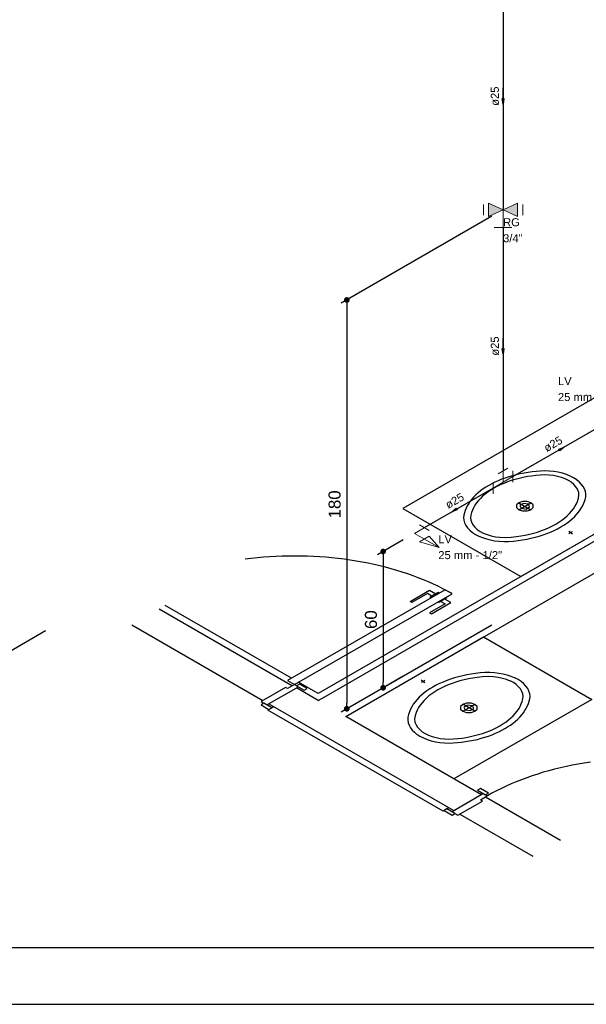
# Model space of a CAD drawing. Header units: millimetres. Extents: x 0 to 354, y 0 to 59.
# Tile 48 of 84: x 203 to 213, y 0 to 17. Entities that reach past the tile are written whole.
import ezdxf

# ---------------------------------------------------------------- set-up
doc = ezdxf.new("R2010")
doc.units = ezdxf.units.MM
for name, color, linetype, lineweight in [('AF-Conexões detalhe', 152, 'Continuous', 20), ('AF-Sentido tubo', 152, 'Continuous', 20), ('AF-Textos conexão', 1, 'Continuous', 20), ('AF-Textos tubo', 1, 'Continuous', 20), ('AF-Tubos detalhe', 152, 'Continuous', 30), ('AP-Colunas', 196, 'Continuous', 30), ('Simbolos', 3, 'Continuous', 20), ('SIMBOLOS INT', 1, 'Continuous', 30)]:
    doc.layers.add(name, color=color, linetype=linetype, lineweight=lineweight)
doc.styles.add('Arial', font='arial.ttf')
doc.styles.get("Standard").update_dxf_attribs({"font": 'arial.ttf'})
doc.dimstyles.get("Standard").update_dxf_attribs({"dimtxt": 0.18, "dimasz": 0.18, "dimexe": 0.18, "dimexo": 0.0625, "dimgap": 0.09, "dimtad": 0, "dimtih": 1, "dimtoh": 1, "dimdec": 4, "dimzin": 0, "dimdsep": 46, "dimtxsty": 'Standard', "dimcen": 0.09, "dimadec": 0, "dimazin": 0, "dimtfac": 1, "dimtdec": 4, "dimtofl": 0, "dimtmove": 0, "dimatfit": 3, "dimfxl": 1, "dimtolj": 1, "dimtzin": 0, "dimarcsym": 0})
doc.dimstyles.new('UM_25.000000', dxfattribs={"dimtxt": 0.18, "dimasz": 0.1, "dimexe": 0.1, "dimexo": 0.2, "dimgap": 0, "dimtad": 1, "dimtih": 1, "dimtoh": 1, "dimdec": 1, "dimlfac": 25, "dimzin": 0, "dimdsep": 46, "dimtxsty": 'Standard', "dimblk": 'CLOSED', "dimblk1": 'CLOSED', "dimblk2": 'CLOSED', "dimcen": 0.09, "dimdle": 0.1, "dimadec": 1, "dimazin": 2, "dimtfac": 1, "dimtdec": 4, "dimtofl": 0, "dimtmove": 0, "dimatfit": 3, "dimldrblk": 'CLOSED', "dimfxl": 1, "dimtolj": 1, "dimarcsym": 0})

# ---------------------------------------------------------------- blocks, each defined once
blk = doc.blocks.new('_DOT')
at = {"color": 0, "linetype": 'ByBlock', "lineweight": -2}
blk.add_line((-0.5, 0), (-1, 0), dxfattribs=at)
at = {"color": 0, "linetype": 'ByBlock', "const_width": 0.5}
blk.add_lwpolyline([(-0.25, 0, 1), (0.25, 0, 1)], format="xyb", close=True, dxfattribs=at)
blk = doc.blocks.new('*D19')
at = {"color": 0, "linetype": 'Continuous', "lineweight": -2, "transparency": 16777216}
for p, q in [((209.918, 8.177), (209.467, 7.916)), ((209.567, 7.874), (209.567, 5.674)), ((209.918, 5.777), (209.467, 5.516))]:
    blk.add_line(p, q, dxfattribs=at)
at = {"layer": 'Defpoints', "color": 0, "linetype": 'Continuous', "transparency": 16777216}
for p in [(210.118, 8.292), (210.118, 5.892), (209.567, 5.574)]:
    blk.add_point(p, dxfattribs=at)
at = {"color": 0, "linetype": 'Continuous', "lineweight": -2, "transparency": 16777216, "xscale": 0.1, "yscale": 0.1, "zscale": 0.1}
for p, rotation in [((209.567, 7.974), 90), ((209.567, 5.574), 270)]:
    blk.add_blockref('_DOT', p, dxfattribs=dict(at, rotation=rotation))
blk = doc.blocks.new('*D20')
at = {"color": 0, "linetype": 'Continuous', "lineweight": -2, "transparency": 16777216}
for p, q in [((211.478, 13.877), (208.827, 12.346)), ((208.927, 12.304), (208.927, 5.304)), ((211.478, 6.677), (208.827, 5.146))]:
    blk.add_line(p, q, dxfattribs=at)
at = {"layer": 'Defpoints', "color": 0, "linetype": 'Continuous', "transparency": 16777216}
for p in [(211.678, 13.992), (211.678, 6.792), (208.927, 5.204)]:
    blk.add_point(p, dxfattribs=at)
at = {"color": 0, "linetype": 'Continuous', "lineweight": -2, "transparency": 16777216, "xscale": 0.1, "yscale": 0.1, "zscale": 0.1}
for p, rotation in [((208.927, 12.404), 90), ((208.927, 5.204), 270)]:
    blk.add_blockref('_DOT', p, dxfattribs=dict(at, rotation=rotation))

msp = doc.modelspace()

# ---------------------------------------------------------------- hatches: boundary and pattern name
at = {"layer": 'Simbolos', "linetype": 'Continuous'}
for points in [[(211.6775, 13.9913), (211.4195, 14.1113), (211.4195, 13.8733)], [(211.9345, 14.1113), (211.9345, 13.8733), (211.6775, 13.9913)]]:
    msp.add_hatch(color=256, dxfattribs=at).paths.add_polyline_path(points)

# ---------------------------------------------------------------- linework, layer by layer
at = {"color": 1}
for p, q in [((218.6405, 11.3703), (208.4225, 5.4713)), ((208.5265, 5.4113), (218.6405, 11.2503)), ((208.9085, 5.0703), (218.2255, 10.4493)), ((210.6575, 7.3013), (207.8845, 5.7003)), ((210.0415, 7.0923), (210.3845, 7.2903)), ((210.3845, 7.2903), (210.4935, 7.2273)), ((210.7795, 7.2303), (210.6575, 7.3013)), ((208.0065, 5.6303), (210.7795, 7.2303)), ((210.3455, 7.2323), (210.0725, 7.0743)), ((210.4235, 7.1873), (210.3455, 7.2323)), ((210.4595, 7.2083), (210.3865, 7.1663)), ((210.3865, 7.1663), (210.4045, 7.1553)), ((210.5325, 7.2503), (210.4595, 7.2083)), ((210.5505, 7.2393), (210.5325, 7.2503)), ((210.6185, 7.1163), (210.5455, 7.0743)), ((210.6905, 7.1583), (210.6185, 7.1163)), ((210.7605, 7.0733), (210.6515, 7.1363)), ((210.6725, 7.1693), (210.6905, 7.1583)), ((205.6275, 6.9653), (207.9735, 5.6103)), ((207.9555, 5.7413), (205.7305, 7.0253)), ((210.0725, 7.0743), (210.0415, 7.0923)), ((210.6575, 7.0523), (210.3845, 6.8943)), ((210.4175, 6.8753), (210.7605, 7.0733)), ((210.5455, 7.0743), (210.5275, 7.0853)), ((210.5815, 7.0953), (210.6575, 7.0523)), ((210.3845, 6.8943), (210.4175, 6.8753)), ((205.1415, 6.6853), (207.4505, 5.3513)), ((201.6541, 5.4428), (203.6261, 6.5818)), ((207.8485, 5.5803), (207.4175, 5.3313)), ((207.5215, 5.2713), (208.0745, 5.5913)), ((207.8845, 5.5593), (207.8485, 5.5803)), ((207.8845, 5.7003), (208.0065, 5.6303)), ((208.0065, 5.6303), (207.8845, 5.5593)), ((208.0405, 5.6103), (208.0065, 5.6303)), ((208.0925, 5.6403), (208.0405, 5.6103)), ((208.0405, 5.6103), (208.1785, 5.5313)), ((208.4225, 5.3513), (208.0405, 5.5713)), ((208.4225, 5.4713), (208.0775, 5.6703)), ((208.2305, 5.5613), (208.0925, 5.6403)), ((208.1785, 5.5313), (208.2305, 5.5613)), ((208.4225, 5.3513), (208.5265, 5.4113)), ((207.4175, 5.3313), (207.4695, 5.3013)), ((207.4695, 5.3013), (207.4175, 5.2713)), ((207.4175, 5.2713), (207.5575, 5.1903)), ((207.6095, 5.2203), (207.4695, 5.3013)), ((207.5545, 5.2913), (210.8125, 3.4103)), ((207.5575, 5.1903), (207.6095, 5.2203)), ((207.6435, 5.2403), (207.6095, 5.2203)), ((207.5575, 5.1903), (207.5395, 5.1803)), ((210.6205, 3.4013), (207.5395, 5.1803)), ((211.2985, 3.6903), (208.9085, 5.0703)), ((211.3325, 3.7103), (210.7795, 3.3903)), ((211.2805, 3.8003), (211.2285, 3.7703)), ((211.2285, 3.7703), (211.3665, 3.6903)), ((211.2775, 3.6003), (211.4005, 3.6713)), ((211.4185, 3.7203), (211.2805, 3.8003)), ((211.3665, 3.6903), (211.4185, 3.7203)), ((211.4005, 3.6713), (211.3665, 3.6903)), ((211.3665, 3.6513), (212.6875, 2.8893)), ((210.8835, 3.3303), (211.3145, 3.5793)), ((211.3145, 3.5793), (211.2775, 3.6003)), ((210.6385, 3.4113), (210.6205, 3.4013)), ((210.6905, 3.4413), (210.6385, 3.4113)), ((210.6385, 3.4113), (210.7795, 3.3303)), ((210.7245, 3.4613), (210.6905, 3.4413)), ((210.8315, 3.3603), (210.6905, 3.4413)), ((210.7795, 3.3303), (210.8315, 3.3603)), ((210.8315, 3.3603), (210.8835, 3.3303)), ((210.9165, 3.3503), (212.2015, 2.6083))]:
    msp.add_line(p, q, dxfattribs=at)
at = {"color": 2}
msp.add_lwpolyline([(180, 59.4), (180, 0), (264.1, 0), (264.1, 59.4)], close=True, dxfattribs=at)
at = {"color": 6}
msp.add_lwpolyline([(182.5, 58.4), (182.5, 1), (263.1, 1), (263.1, 58.4)], close=True, dxfattribs=at)
at = {"color": 1}
for points in [[(210.7795, 7.2323), (210.7005, 7.2773), (210.6195, 7.3193), (210.5365, 7.3613), (210.4515, 7.4013), (210.3645, 7.4403), (210.2765, 7.4773), (210.1855, 7.5133), (210.0935, 7.5483), (209.9995, 7.5813), (209.9045, 7.6123), (209.8075, 7.6423), (209.7095, 7.6703), (209.6095, 7.6973), (209.5085, 7.7223), (209.4065, 7.7463), (209.3035, 7.7673), (209.1995, 7.7883), (209.0935, 7.8063), (208.9875, 7.8233), (208.8815, 7.8383), (208.7735, 7.8513), (208.6655, 7.8623), (208.5575, 7.8723), (208.4485, 7.8803), (208.3385, 7.8863), (208.2295, 7.8913), (208.1195, 7.8933), (208.0095, 7.8943), (207.9005, 7.8933), (207.7905, 7.8913), (207.6805, 7.8863), (207.5715, 7.8803), (207.4625, 7.8723), (207.3535, 7.8623), (207.2455, 7.8513), (207.1385, 7.8383)], [(213.2145, 4.2663), (213.1075, 4.2493), (213.0015, 4.2313), (212.8955, 4.2113), (212.7915, 4.1893), (212.6875, 4.1663), (212.5855, 4.1403), (212.4845, 4.1143), (212.3855, 4.0853), (212.2875, 4.0553), (212.1905, 4.0233), (212.0955, 3.9903), (212.0025, 3.9553), (211.9105, 3.9193), (211.8205, 3.8813), (211.7335, 3.8423), (211.6475, 3.8013), (211.5635, 3.7593), (211.4815, 3.7163), (211.4015, 3.6713)]]:
    msp.add_lwpolyline(points, dxfattribs=at)
at = {"layer": 'AF-Conexões detalhe', "linetype": 'Continuous'}
for p, q in [((211.7635, 9.4423), (211.5905, 9.3423)), ((211.6775, 9.1923), (211.6775, 9.3923)), ((211.8505, 9.3923), (211.8505, 9.1923)), ((211.5035, 9.1923), (211.5035, 8.9923)), ((211.6775, 9.1923), (211.5035, 9.0923)), ((211.6775, 9.1923), (211.8505, 9.2923)), ((210.1175, 8.2923), (210.2915, 8.3923)), ((210.3775, 8.3423), (210.2045, 8.4423)), ((210.1175, 8.2923), (210.5515, 8.0423)), ((210.3775, 8.2423), (210.2045, 8.1423)), ((210.3775, 8.2423), (210.5515, 8.0423)), ((210.2045, 8.1423), (210.5515, 8.0423))]:
    msp.add_line(p, q, dxfattribs=at)
at = {"layer": 'AF-Tubos detalhe'}
for p, q in [((211.6775, 17.7923), (211.6775, 13.9923)), ((211.6775, 13.6813), (211.6775, 9.3923)), ((211.8505, 9.2923), (213.4095, 10.1923)), ((211.5035, 9.0923), (210.2915, 8.3923))]:
    msp.add_line(p, q, dxfattribs=at)
at = {"layer": 'AP-Colunas'}
for points in [[(218.6405, 11.3713), (216.5625, 12.5713), (209.9115, 8.7313), (211.9895, 7.5313), (218.6405, 11.3713)], [(210.8135, 3.9703), (208.9085, 5.0703), (211.3335, 6.4703), (213.2385, 5.3703), (210.8135, 3.9703)]]:
    msp.add_lwpolyline(points, close=True, dxfattribs=at)
at = {"layer": 'Simbolos'}
for p, q in [((211.3305, 14.0873), (211.3305, 13.8973)), ((211.4195, 14.1113), (211.4195, 13.8733)), ((211.4195, 14.1113), (211.6775, 13.9913)), ((211.9345, 14.1113), (211.6775, 13.9913)), ((211.9345, 14.1113), (211.9345, 13.8733)), ((212.0235, 14.0873), (212.0235, 13.8973)), ((211.4195, 13.8733), (211.6775, 13.9913)), ((211.9345, 13.8733), (211.6775, 13.9923)), ((211.6775, 13.9913), (211.6775, 13.6813)), ((211.5225, 13.6813), (211.8315, 13.6813))]:
    msp.add_line(p, q, dxfattribs=at)
at = {"layer": 'SIMBOLOS INT', "linetype": 'Continuous'}
for p, q in [((211.9535, 8.8333), (212.1665, 8.7103)), ((211.9535, 8.7103), (212.1645, 8.8313)), ((212.8655, 8.3063), (212.8325, 8.3263)), ((212.8655, 8.3063), (212.8995, 8.3263)), ((212.8655, 8.3063), (212.8325, 8.2873)), ((212.8655, 8.3063), (212.8995, 8.2873)), ((210.2695, 5.6863), (210.2355, 5.7063)), ((210.2695, 5.6863), (210.2355, 5.6673)), ((210.2695, 5.6863), (210.3035, 5.7063)), ((210.2695, 5.6863), (210.3035, 5.6673)), ((211.1815, 5.1603), (210.9685, 5.2833)), ((210.9685, 5.1603), (211.1785, 5.2813))]:
    msp.add_line(p, q, dxfattribs=at)
for points in [[(212.4075, 9.3943), (212.3345, 9.3903), (212.2615, 9.3843), (212.1885, 9.3773), (212.1175, 9.3673), (212.0465, 9.3563), (211.9775, 9.3423), (211.9085, 9.3263), (211.8415, 9.3093), (211.7765, 9.2893), (211.7125, 9.2683), (211.6505, 9.2453), (211.5915, 9.2203), (211.5335, 9.1943), (211.4785, 9.1663), (211.4255, 9.1363)], [(212.9745, 9.2373), (212.9195, 9.2723), (212.8585, 9.3033), (212.7925, 9.3293), (212.7215, 9.3523), (212.6465, 9.3703), (212.5695, 9.3833), (212.4895, 9.3913), (212.4085, 9.3943)], [(212.4105, 9.3233), (212.3325, 9.3193), (212.2565, 9.3123), (212.1805, 9.3033), (212.1055, 9.2923), (212.0315, 9.2783), (211.9595, 9.2623), (211.8885, 9.2433), (211.8195, 9.2223), (211.7535, 9.1993), (211.6895, 9.1743), (211.6275, 9.1473), (211.5685, 9.1183), (211.5125, 9.0873)], [(212.8795, 9.1933), (212.8265, 9.2253), (212.7685, 9.2543), (212.7035, 9.2773), (212.6355, 9.2973), (212.5625, 9.3113), (212.4875, 9.3203), (212.4115, 9.3233)], [(213.0055, 9.0233), (212.9875, 9.0693), (212.9585, 9.1123), (212.9215, 9.1543), (212.8755, 9.1923)], [(213.1265, 9.0333), (213.1105, 9.0773), (213.0865, 9.1203), (213.0545, 9.1613), (213.0165, 9.2003), (212.9715, 9.2373)], [(211.4275, 9.1383), (211.3765, 9.1073), (211.3285, 9.0753), (211.2825, 9.0423), (211.2395, 9.0083), (211.1995, 8.9723), (211.1635, 8.9353), (211.1295, 8.8973), (211.0995, 8.8593), (211.0725, 8.8193), (211.0485, 8.7793), (211.0285, 8.7383), (211.0115, 8.6973), (210.9985, 8.6553), (210.9885, 8.6133), (210.9825, 8.5713)], [(211.5135, 9.0873), (211.4605, 9.0553), (211.4095, 9.0213), (211.3625, 8.9853), (211.3185, 8.9483), (211.2785, 8.9103), (211.2425, 8.8703), (211.2105, 8.8303), (211.1825, 8.7883), (211.1585, 8.7453), (211.1385, 8.7023), (211.1235, 8.6583), (211.1115, 8.6143), (211.1055, 8.5693)], [(212.9875, 8.8553), (213.0065, 8.9113), (213.0135, 8.9673), (213.0085, 9.0233)], [(213.1075, 8.8393), (213.1245, 8.8873), (213.1335, 8.9363), (213.1355, 8.9843), (213.1295, 9.0333)], [(212.1665, 8.8323), (212.0995, 8.8553), (212.0215, 8.8553), (211.9545, 8.8323), (211.9165, 8.7943), (211.9165, 8.7493), (211.9545, 8.7103)], [(212.6055, 8.4573), (212.6605, 8.4903), (212.7135, 8.5253), (212.7615, 8.5623), (212.8065, 8.6013), (212.8465, 8.6413), (212.8835, 8.6823), (212.9155, 8.7243), (212.9435, 8.7673), (212.9675, 8.8123), (212.9865, 8.8573)], [(211.9545, 8.7103), (212.0215, 8.6883), (212.0995, 8.6883), (212.1665, 8.7103), (212.2045, 8.7493), (212.2045, 8.7943), (212.1665, 8.8323)], [(212.1225, 8.8073), (212.0375, 8.8203), (211.9755, 8.7843), (211.9985, 8.7353)], [(211.9985, 8.7353), (212.0835, 8.7223), (212.1455, 8.7583), (212.1225, 8.8073)], [(212.6915, 8.4063), (212.7465, 8.4393), (212.7985, 8.4743), (212.8465, 8.5103), (212.8925, 8.5473), (212.9335, 8.5863), (212.9725, 8.6263), (213.0065, 8.6673), (213.0375, 8.7093), (213.0645, 8.7523), (213.0865, 8.7963), (213.1055, 8.8403)], [(210.9825, 8.5703), (210.9875, 8.5233), (211.0015, 8.4773), (211.0235, 8.4333), (211.0545, 8.3893), (211.0935, 8.3483), (211.1405, 8.3103), (211.1935, 8.2753), (211.2525, 8.2433)], [(211.1045, 8.5683), (211.1105, 8.5243), (211.1255, 8.4813), (211.1505, 8.4393), (211.1835, 8.4003), (211.2245, 8.3633), (211.2735, 8.3293), (211.3295, 8.2993)], [(211.9125, 8.2373), (211.9905, 8.2483), (212.0665, 8.2613), (212.1415, 8.2773), (212.2155, 8.2963), (212.2865, 8.3173), (212.3555, 8.3413), (212.4225, 8.3663), (212.4865, 8.3943), (212.5475, 8.4243), (212.6055, 8.4573)], [(211.9405, 8.1683), (212.0175, 8.1793), (212.0935, 8.1923), (212.1675, 8.2073), (212.2405, 8.2253), (212.3115, 8.2453), (212.3815, 8.2673), (212.4485, 8.2913), (212.5135, 8.3173), (212.5755, 8.3453), (212.6355, 8.3753), (212.6925, 8.4073)], [(211.2515, 8.2443), (211.3155, 8.2183), (211.3835, 8.1963), (211.4545, 8.1783), (211.5285, 8.1643), (211.6045, 8.1543)], [(211.3285, 8.2993), (211.3955, 8.2733), (211.4665, 8.2513), (211.5425, 8.2353), (211.6215, 8.2243)], [(211.6065, 8.1543), (211.6915, 8.1503), (211.7755, 8.1523), (211.8595, 8.1573), (211.9425, 8.1673)], [(211.6235, 8.2243), (211.7215, 8.2213), (211.8185, 8.2253), (211.9145, 8.2363)], [(211.1945, 5.8253), (211.1175, 5.8143), (211.0425, 5.8013), (210.9675, 5.7853), (210.8945, 5.7683), (210.8235, 5.7483), (210.7545, 5.7263), (210.6865, 5.7013), (210.6215, 5.6753), (210.5595, 5.6473), (210.4995, 5.6173), (210.4425, 5.5863)], [(211.2225, 5.7563), (211.1445, 5.7453), (211.0685, 5.7313), (210.9935, 5.7153), (210.9195, 5.6963), (210.8485, 5.6753), (210.7795, 5.6523), (210.7125, 5.6263), (210.6485, 5.5983), (210.5875, 5.5683), (210.5295, 5.5363)], [(211.5285, 5.8393), (211.4445, 5.8423), (211.3595, 5.8413), (211.2755, 5.8353), (211.1925, 5.8263)], [(211.5115, 5.7693), (211.4135, 5.7713), (211.3165, 5.7673), (211.2205, 5.7573)], [(211.8045, 5.6923), (211.7375, 5.7183), (211.6655, 5.7403), (211.5895, 5.7563), (211.5115, 5.7673)], [(211.8805, 5.7473), (211.8175, 5.7733), (211.7495, 5.7953), (211.6785, 5.8133), (211.6045, 5.8273), (211.5285, 5.8373)], [(212.1535, 5.4223), (212.1475, 5.4693), (212.1335, 5.5153), (212.1115, 5.5603), (212.0805, 5.6033), (212.0415, 5.6443), (211.9955, 5.6823), (211.9415, 5.7173), (211.8825, 5.7493)], [(210.4435, 5.5863), (210.3885, 5.5533), (210.3375, 5.5193), (210.2885, 5.4833), (210.2435, 5.4453), (210.2015, 5.4063), (210.1635, 5.3663), (210.1285, 5.3253), (210.0975, 5.2833), (210.0715, 5.2403), (210.0485, 5.1963), (210.0295, 5.1523)], [(212.0305, 5.4243), (212.0245, 5.4683), (212.0095, 5.5113), (211.9845, 5.5533), (211.9515, 5.5933), (211.9105, 5.6303), (211.8615, 5.6643), (211.8055, 5.6943)], [(210.5295, 5.5363), (210.4745, 5.5023), (210.4225, 5.4673), (210.3735, 5.4303), (210.3295, 5.3923), (210.2885, 5.3523), (210.2515, 5.3113), (210.2195, 5.2683), (210.1915, 5.2253), (210.1675, 5.1813), (210.1485, 5.1363)], [(211.6215, 4.9053), (211.6755, 4.9373), (211.7255, 4.9713), (211.7725, 5.0073), (211.8165, 5.0443), (211.8565, 5.0823), (211.8925, 5.1223), (211.9245, 5.1633), (211.9525, 5.2053), (211.9765, 5.2473), (211.9965, 5.2903), (212.0125, 5.3343), (212.0235, 5.3793), (212.0305, 5.4233)], [(211.7075, 4.8553), (211.7585, 4.8853), (211.8065, 4.9173), (211.8525, 4.9503), (211.8955, 4.9853), (211.9355, 5.0213), (211.9725, 5.0573), (212.0055, 5.0953), (212.0365, 5.1343), (212.0635, 5.1733), (212.0865, 5.2133), (212.1075, 5.2543), (212.1235, 5.2953), (212.1375, 5.3373), (212.1465, 5.3793), (212.1525, 5.4223)], [(211.1805, 5.2823), (211.1135, 5.3053), (211.0365, 5.3053), (210.9695, 5.2823), (210.9305, 5.2443), (210.9305, 5.1993), (210.9695, 5.1603)], [(210.9695, 5.1603), (211.0365, 5.1383), (211.1135, 5.1383), (211.1805, 5.1603), (211.2195, 5.1993), (211.2195, 5.2443), (211.1805, 5.2823)], [(211.1375, 5.2573), (211.0525, 5.2703), (210.9895, 5.2343), (211.0125, 5.1853)], [(211.0125, 5.1853), (211.0975, 5.1723), (211.1605, 5.2083), (211.1375, 5.2573)], [(210.0285, 5.1533), (210.0115, 5.1063), (210.0015, 5.0573), (209.9995, 5.0083), (210.0055, 4.9593)], [(210.1475, 5.1373), (210.1285, 5.0823), (210.1215, 5.0253), (210.1265, 4.9693)], [(210.0055, 4.9583), (210.0225, 4.9143), (210.0465, 4.8713), (210.0785, 4.8303), (210.1165, 4.7913), (210.1615, 4.7543)], [(210.1265, 4.9683), (210.1455, 4.9223), (210.1735, 4.8793), (210.2115, 4.8373), (210.2565, 4.7993)], [(210.7255, 4.6703), (210.8025, 4.6743), (210.8795, 4.6803), (210.9555, 4.6893), (211.0305, 4.7013), (211.1035, 4.7143), (211.1765, 4.7313), (211.2465, 4.7493), (211.3155, 4.7703), (211.3815, 4.7933), (211.4455, 4.8183), (211.5075, 4.8453), (211.5665, 4.8753), (211.6225, 4.9063)], [(210.7275, 4.5993), (210.8015, 4.6023), (210.8745, 4.6083), (210.9465, 4.6163), (211.0175, 4.6253), (211.0885, 4.6373), (211.1585, 4.6513), (211.2265, 4.6663), (211.2935, 4.6843), (211.3585, 4.7033), (211.4225, 4.7243), (211.4845, 4.7473), (211.5435, 4.7723), (211.6015, 4.7993), (211.6565, 4.8273), (211.7095, 4.8563)], [(210.1605, 4.7553), (210.2155, 4.7213), (210.2765, 4.6903), (210.3425, 4.6633), (210.4135, 4.6413), (210.4885, 4.6233), (210.5665, 4.6103), (210.6455, 4.6023), (210.7265, 4.5993)], [(210.2565, 4.7993), (210.3085, 4.7673), (210.3665, 4.7393), (210.4315, 4.7153), (210.5005, 4.6963), (210.5725, 4.6823), (210.6475, 4.6733), (210.7235, 4.6693)]]:
    msp.add_lwpolyline(points, dxfattribs=at)

# ---------------------------------------------------------------- texts
at = {"char_height": 0.2118, "attachment_point": 8, "rotation": 90.00021, "line_spacing_factor": 0.9, "style": 'Arial'}
for s, insert, width in [('180', (208.8206, 8.804), 1.029823), ('60', (209.4606, 6.7741), 0.699882)]:
    msp.add_mtext(s, dxfattribs=dict(at, insert=insert, width=width))
at = {"layer": 'AF-Textos conexão', "char_height": 0.1412, "attachment_point": 7, "line_spacing_factor": 0.798, "style": 'Arial'}
for s, insert, width in [('RG', (211.6775, 13.6998), 0.57988), ('3/4"', (211.6775, 13.4178), 0.676211), ('LV', (212.6435, 10.9048), 0.474104), ('25 mm - 1/2"', (212.6435, 10.6218), 2.204298), ('LV', (210.5375, 8.1198), 0.474104), ('25 mm - 1/2"', (210.5375, 7.8378), 2.204298)]:
    msp.add_mtext(s, dxfattribs=dict(at, insert=insert, width=width))
at = {"layer": 'AF-Textos tubo', "char_height": 0.1412, "width": 0.666767, "attachment_point": 8, "line_spacing_factor": 0.798, "style": 'Arial'}
for insert, rotation in [((211.6069, 15.9923), 90.00021), ((211.6069, 11.5923), 90.00021), ((212.5942, 9.8036), 30.00007), ((210.8622, 8.8036), 30.00007)]:
    msp.add_mtext('ø25', dxfattribs=dict(at, insert=insert, rotation=rotation))

# ---------------------------------------------------------------- dimensions: what is measured, and where the dimension line sits
at = {"linetype": 'Continuous'}
for base, p1, p2, picture, middle in [((208.9265, 5.204), (211.6775, 13.9923), (211.6775, 6.7923), '*D20', (208.7147, 8.804)), ((209.5665, 5.5741), (210.1175, 8.2923), (210.1175, 5.8923), '*D19', (209.3547, 6.7741))]:
    dim = msp.add_linear_dim(base=base, p1=p1, p2=p2, angle=90, text=' ', dimstyle='UM_25.000000', override={"dimtxt": 0.2118, "dimasz": 0.1, "dimexe": 0.1, "dimexo": 0.2, "dimtad": 1, "dimtih": 0, "dimtoh": 0, "dimdec": 1, "dimlfac": 25, "dimzin": 8, "dimtxsty": 'Arial', "dimblk": 'DOT', "dimblk1": 'DOT', "dimblk2": 'DOT', "dimsah": 1, "dimdle": 0.1, "dimse1": 0, "dimse2": 0, "dimclrt": 256, "dimadec": 1, "dimazin": 3, "dimtmove": 2, "dimldrblk": 'DOT'}, dxfattribs=at)
    dim.commit()
    dim.dimension.update_dxf_attribs({"geometry": picture, "text_midpoint": middle, "dimtype": 160, "text_rotation": 90})

# ---------------------------------------------------------------- leaders
at = {"layer": 'AF-Sentido tubo'}
for points in [[(211.6775, 15.8513), (211.6775, 16.1333)], [(211.6775, 11.4513), (211.6775, 11.7333)], [(212.7525, 9.8133), (212.5075, 9.6713)], [(210.7755, 8.6713), (211.0195, 8.8133)]]:
    msp.add_leader(points, dimstyle='Standard', override={"dimasz": 0.1, "dimldrblk": 'CLOSED'}, dxfattribs=at)

doc.saveas('drawing.dxf')
